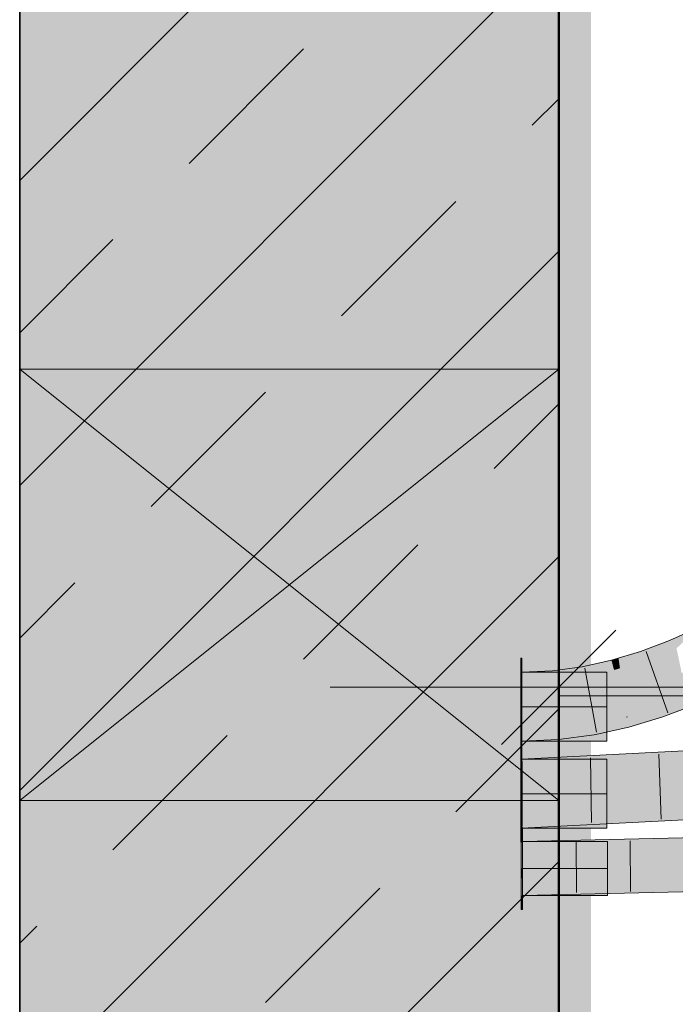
# Model space of a CAD drawing. Extents: x -620 to 300, y 62 to 1107.
# Tile 118 of 256: x -45.58 to -39.49, y 964.91 to 974.04. Entities that reach past the tile are written whole.
import ezdxf
from ezdxf.lldxf.tags import DXFTag

# ---------------------------------------------------------------- set-up
doc = ezdxf.new("R2010")
doc.units = 0
doc.layers.get('0').update_dxf_attribs({"lineweight": 35})
for name, color, linetype, lineweight, true_color in [('30 -34 Innenwände- 1 tragend', 7, 'Continuous', 13, 0xdd0806), ('30 -34 Innenwände- 11 Durchbruch', 4, 'Continuous', 9, 0x00ffff), ('30 -35 Decken- 2.1 Treppen Innen 2D', 7, 'Continuous', 9, 0x599559), ('70 -75 Raumstempel- 1 Raumstempel', 1, 'Continuous', 50, 0xff0000), ('70 -76 Bemaßung- 2 Allgemein', 9, 'Continuous', 5, 0x808080), ('E_Leerrohr 25', 7, 'Continuous', 9, 0xff8000), ('E_Leerrohr 25-Shading', 7, 'Continuous', 9, 0xff8000), ('E_Leerrohr 32', 7, 'Continuous', 9, 0x00b300), ('E_Leerrohr 32-Shading', 7, 'Continuous', 9, 0x00b300), ('iwb_Schraffur_Wand in Bauart BABW', 7, 'Continuous', 13, 0xac59ff), ('iwb_Sichtbeton', 2, 'Continuous', 50, 0xffff00), ('iwb_Sichtbeton-Shading', 2, 'Continuous', 50, 0xffff00)]:
    doc.layers.add(name, color=color, linetype=linetype, lineweight=lineweight, true_color=true_color)
tags = doc.linetypes.add('grob-A06G9FRA8I', pattern=[14, 3, -8, 3]).pattern_tags.tags
tags[8:9] = [DXFTag(74, 4), DXFTag(75, 0), DXFTag(340, '0'), DXFTag(46, 0.0), DXFTag(50, 0.0), DXFTag(44, 0.0), DXFTag(45, 0.0)]
tags[6:7] = [DXFTag(74, 4), DXFTag(75, 0), DXFTag(340, '0'), DXFTag(46, 0.0), DXFTag(50, 0.0), DXFTag(44, 0.0), DXFTag(45, 0.0)]
tags[4:5] = [DXFTag(74, 4), DXFTag(75, 0), DXFTag(340, '0'), DXFTag(46, 0.0), DXFTag(50, 0.0), DXFTag(44, 0.0), DXFTag(45, 0.0)]
tags = doc.linetypes.add('STRICHPUNKT2', pattern=[12.7, 6.35, -3.175, 0, -3.175]).pattern_tags.tags
tags[10:11] = [DXFTag(74, 4), DXFTag(75, 0), DXFTag(340, '0'), DXFTag(46, 0.0), DXFTag(50, 0.0), DXFTag(44, 0.0), DXFTag(45, 0.0)]
tags[8:9] = [DXFTag(74, 4), DXFTag(75, 0), DXFTag(340, '0'), DXFTag(46, 0.0), DXFTag(50, 0.0), DXFTag(44, 0.0), DXFTag(45, 0.0)]
tags[6:7] = [DXFTag(74, 4), DXFTag(75, 0), DXFTag(340, '0'), DXFTag(46, 0.0), DXFTag(50, 0.0), DXFTag(44, 0.0), DXFTag(45, 0.0)]
tags[4:5] = [DXFTag(74, 4), DXFTag(75, 0), DXFTag(340, '0'), DXFTag(46, 0.0), DXFTag(50, 0.0), DXFTag(44, 0.0), DXFTag(45, 0.0)]

# ---------------------------------------------------------------- blocks, each defined once
blk = doc.blocks.new('Shading-A06G9FN58I', base_point=(42.2246, 216.0531))
at = {"layer": 'iwb_Sichtbeton-Shading', "color": 51, "true_color": 0xffff7f}
blk.add_solid([(-40.8754, 988.0531), (-40.2754, 988.0531), (-40.8754, 829.2531), (-40.2754, 829.8531)], dxfattribs=at)
blk = doc.blocks.new('Shading-A06G9FND8I', base_point=(-10.6727, 972.0638))
at = {"layer": 'E_Leerrohr 32-Shading', "color": 83, "true_color": 0x7fbd7f}
for points in [[(-38.3746, 967.2698), (-40.2013, 967.2231), (-38.3744, 967.2339), (-40.5393, 967.1615)], [(-37.7533, 967.3483), (-40.2013, 967.2231), (-37.7525, 967.3403), (-39.1995, 967.2487)], [(-40.5393, 967.1615), (-40.9165, 967.0928), (-38.3744, 967.2339), (-38.3743, 967.2228)], [(-40.9165, 967.1865), (-40.9165, 967.1489), (-40.2013, 967.2231), (-40.5393, 967.1615)], [(-40.9165, 967.1489), (-40.9165, 967.0928), (-40.5393, 967.1615)], [(-40.9165, 966.5465), (-38.3217, 966.7728), (-40.9165, 966.6402)], [(-38.3217, 966.7728), (-40.8638, 966.5511), (-37.6933, 966.7111), (-40.7893, 966.553)], [(-40.8638, 966.5511), (-40.9165, 966.5465), (-40.7893, 966.553)]]:
    blk.add_solid(points, dxfattribs=at)
at = {"layer": 'E_Leerrohr 32-Shading', "color": 83, "true_color": 0x7fd57f}
for points in [[(-40.9165, 966.8665), (-37.7233, 967.0297), (-38.3743, 967.2228), (-37.7408, 967.2161)], [(-40.9165, 966.8665), (-38.3743, 967.2228), (-40.9165, 967.0928)], [(-37.7125, 966.9144), (-37.7233, 967.0297), (-40.9165, 966.8665)], [(-40.9165, 966.8665), (-38.3217, 966.7728), (-37.7125, 966.9144), (-37.7021, 966.8044)], [(-40.9165, 966.8665), (-40.9165, 966.6402), (-38.3217, 966.7728)]]:
    blk.add_solid(points, dxfattribs=at)
blk = doc.blocks.new('Shading-A06G9FNF8I', base_point=(-24.9746, 972.4775))
at = {"layer": 'E_Leerrohr 32-Shading', "color": 83, "true_color": 0x7fbd7f}
for points in [[(-39.2838, 968.4054), (-39.5495, 968.2861), (-39.4832, 968.2132), (-39.5137, 968.1995)], [(-39.5495, 968.2861), (-39.8168, 968.1849), (-39.5137, 968.1995), (-39.7878, 968.0996)], [(-39.7878, 968.0996), (-39.8168, 968.1849), (-40.009, 968.039), (-40.0213, 968.123)], [(-39.7878, 968.0996), (-39.7866, 968.0961), (-39.5137, 968.1995)], [(-40.0862, 968.1035), (-40.3585, 968.0433), (-40.0635, 968.0167), (-40.3443, 967.9633)], [(-40.0081, 968.0326), (-40.0213, 968.123), (-40.0635, 968.0167), (-40.0862, 968.1035)], [(-39.7866, 968.0961), (-39.7878, 968.0996), (-40.0076, 968.0294), (-40.009, 968.039)], [(-40.6347, 968.0059), (-40.9165, 967.993), (-40.6286, 967.9383), (-40.9165, 967.9435)], [(-40.3585, 968.0433), (-40.6347, 968.0059), (-40.3443, 967.9633), (-40.6286, 967.9383)], [(-40.0635, 968.0167), (-40.3443, 967.9633), (-40.0625, 968.0128), (-40.3429, 967.9554)], [(-40.3429, 967.9554), (-40.3421, 967.951), (-40.0625, 968.0128)], [(-40.0076, 968.0294), (-40.0081, 968.0326), (-40.0625, 968.0128), (-40.0635, 968.0167)], [(-40.6286, 967.9383), (-40.9165, 967.9435), (-40.6276, 967.9264), (-40.9165, 967.9278)], [(-40.9165, 967.9278), (-40.9165, 967.8994), (-40.6276, 967.9264), (-40.6263, 967.9126)], [(-40.3443, 967.9633), (-40.6286, 967.9383), (-40.3429, 967.9554), (-40.6276, 967.9264)], [(-40.3429, 967.9554), (-40.6276, 967.9264), (-40.3425, 967.9509), (-40.6268, 967.9175)], [(-40.6268, 967.9175), (-40.6263, 967.9126), (-40.3425, 967.9509)], [(-40.3429, 967.9554), (-40.3425, 967.9509), (-40.3421, 967.951)], [(-39.3791, 967.7668), (-39.6409, 967.6677), (-39.305, 967.6946), (-39.6107, 967.579)], [(-39.6409, 967.6677), (-39.9334, 967.5793), (-39.9245, 967.4842), (-39.9474, 967.5719)], [(-39.6409, 967.6677), (-39.9245, 967.4842), (-39.6107, 967.579)], [(-39.9481, 967.5749), (-40.263, 967.5054), (-39.9474, 967.5719), (-40.254, 967.4545)], [(-40.254, 967.4545), (-40.2467, 967.4131), (-39.9474, 967.5719), (-39.9245, 967.4842)], [(-39.9334, 967.5793), (-39.9481, 967.5749), (-39.9474, 967.5719)], [(-40.5859, 967.4619), (-40.9165, 967.4468), (-40.5785, 967.3793), (-40.9165, 967.3531)], [(-40.263, 967.5054), (-40.5859, 967.4619), (-40.254, 967.4545), (-40.5785, 967.3793)], [(-40.5785, 967.3793), (-40.5775, 967.3685), (-40.254, 967.4545), (-40.2467, 967.4131)], [(-40.9165, 967.3531), (-40.5775, 967.3685), (-40.5785, 967.3793)]]:
    blk.add_solid(points, dxfattribs=at)
at = {"layer": 'E_Leerrohr 32-Shading', "color": 83, "true_color": 0x7fd57f}
for points in [[(-39.5055, 968.1768), (-39.5137, 968.1995), (-39.7866, 968.0961)], [(-39.7588, 968.0145), (-39.438, 967.9913), (-39.7866, 968.0961), (-39.5055, 968.1768)], [(-39.4832, 968.2132), (-39.5137, 968.1995), (-39.4447, 968.0325)], [(-39.4447, 968.0325), (-39.5137, 968.1995), (-39.4372, 967.9913), (-39.438, 967.9913)], [(-39.7866, 968.0961), (-40.0076, 968.0294), (-39.7588, 968.0145)], [(-40.0625, 968.0128), (-40.3421, 967.951), (-40.0392, 967.9235), (-40.3367, 967.9205)], [(-40.0076, 968.0294), (-40.0625, 968.0128), (-39.7138, 967.882), (-40.0053, 967.7938)], [(-40.0076, 968.0294), (-39.7138, 967.882), (-39.7588, 968.0145)], [(-39.4364, 967.9869), (-39.438, 967.9913), (-39.7138, 967.882), (-39.7588, 968.0145)], [(-40.9165, 967.8994), (-40.9165, 967.673), (-40.6263, 967.9126), (-40.6061, 967.6872)], [(-40.3421, 967.951), (-40.6263, 967.9126), (-40.3367, 967.9205)], [(-40.6263, 967.9126), (-40.6061, 967.6872), (-40.3367, 967.9205), (-40.3026, 967.7281)], [(-40.3367, 967.9205), (-40.3026, 967.7281), (-40.0392, 967.9235), (-40.0053, 967.7938)], [(-39.3791, 967.7668), (-39.4269, 967.9886), (-39.7138, 967.882), (-39.4364, 967.9869)], [(-39.7138, 967.882), (-40.0053, 967.7938), (-40.0027, 967.7837)], [(-39.6643, 967.7366), (-39.7138, 967.882), (-39.9832, 967.7092), (-40.0027, 967.7837)], [(-39.3791, 967.7668), (-39.7138, 967.882), (-39.6643, 967.7366)], [(-40.3026, 967.7281), (-40.6061, 967.6872), (-40.2957, 967.6894), (-40.6052, 967.6772)], [(-40.0027, 967.7837), (-40.0053, 967.7938), (-40.2969, 967.696), (-40.3026, 967.7281)], [(-39.9832, 967.7092), (-40.0027, 967.7837), (-40.2957, 967.6894), (-40.2969, 967.696)], [(-39.6643, 967.7366), (-39.9832, 967.7092), (-39.9334, 967.5793), (-39.9502, 967.5826)], [(-39.6643, 967.7366), (-39.9334, 967.5793), (-39.6409, 967.6677)], [(-39.6643, 967.7366), (-39.6409, 967.6677), (-39.3791, 967.7668)], [(-40.6061, 967.6872), (-40.9165, 967.673), (-40.6052, 967.6772)], [(-40.6052, 967.6772), (-40.9165, 967.673), (-40.6039, 967.663)], [(-40.9165, 967.673), (-40.9165, 967.4468), (-40.6039, 967.663), (-40.5859, 967.4619)], [(-40.2957, 967.6894), (-40.6052, 967.6772), (-40.2857, 967.6331), (-40.6039, 967.663)], [(-40.6039, 967.663), (-40.5859, 967.4619), (-40.2857, 967.6331), (-40.263, 967.5054)], [(-39.9832, 967.7092), (-40.2957, 967.6894), (-39.9502, 967.5826), (-40.2857, 967.6331)], [(-40.2857, 967.6331), (-40.263, 967.5054), (-39.9502, 967.5826), (-39.9481, 967.5749)], [(-39.9502, 967.5826), (-39.9481, 967.5749), (-39.9334, 967.5793)]]:
    blk.add_solid(points, dxfattribs=at)
blk = doc.blocks.new('Shading-A06G9FOF8I', base_point=(-11.5446, 967.441))
at = {"layer": 'E_Leerrohr 25-Shading', "color": 43, "true_color": 0xd7ab7f}
for points in [[(-37.6421, 966.4633), (-37.6436, 966.4979), (-40.9111, 966.4197), (-40.9111, 966.423)], [(-37.6421, 966.4633), (-40.9111, 966.4197), (-38.0304, 966.4528)], [(-37.6419, 966.4572), (-40.9111, 966.4197), (-37.6411, 966.4384), (-40.9111, 966.4009)], [(-37.6411, 966.4384), (-40.9111, 966.4009), (-37.6406, 966.4248), (-40.9111, 966.3738)], [(-40.9111, 966.3738), (-40.9111, 966.3497), (-37.6406, 966.4248)], [(-37.6262, 966.0715), (-40.9111, 965.9962), (-37.6254, 966.0516), (-40.9111, 965.923)], [(-40.9111, 965.923), (-37.6232, 965.9984), (-37.6254, 966.0516)]]:
    blk.add_solid(points, dxfattribs=at)
at = {"layer": 'E_Leerrohr 25-Shading', "color": 31, "true_color": 0xfabd7f}
for points in [[(-40.9111, 966.3497), (-40.9111, 966.173), (-37.6406, 966.4248), (-37.6334, 966.2482)], [(-37.6334, 966.2482), (-40.9111, 966.173), (-39.1971, 966.1845)], [(-37.6312, 966.195), (-40.9111, 966.173), (-37.6282, 966.1198)], [(-40.9111, 966.173), (-40.9111, 965.9962), (-37.6282, 966.1198), (-37.6262, 966.0715)]]:
    blk.add_solid(points, dxfattribs=at)
blk = doc.blocks.new('Shading-A06G9FOH8I', base_point=(-40.1285, 967.3531))
at = {"layer": 'E_Leerrohr 25-Shading', "color": 253, "true_color": 0xababab}
for points in [[(-40.9165, 967.9913), (-40.9165, 968.123), (-40.9285, 967.9913), (-40.9285, 968.123)], [(-40.9165, 967.2231), (-40.9165, 967.3549), (-40.9285, 967.2231), (-40.9285, 967.3549)]]:
    blk.add_solid(points, dxfattribs=at)
at = {"layer": 'E_Leerrohr 25-Shading', "color": 253, "true_color": 0xb6b6b6}
for points in [[(-40.1285, 967.673), (-40.1285, 967.993), (-40.9165, 967.673), (-40.9165, 967.993)], [(-40.1285, 967.3531), (-40.1285, 967.673), (-40.9165, 967.3531), (-40.9165, 967.673)]]:
    blk.add_solid(points, dxfattribs=at)
at = {"layer": 'E_Leerrohr 25-Shading', "color": 9, "true_color": 0xbdbdbd}
for points in [[(-40.9165, 967.673), (-40.9165, 967.9913), (-40.9285, 967.673), (-40.9285, 967.9913)], [(-40.9165, 967.5811), (-40.9165, 967.673), (-40.9285, 967.5811), (-40.9285, 967.673)], [(-40.9285, 967.3549), (-40.9165, 967.3549), (-40.9285, 967.5811), (-40.9165, 967.5811)]]:
    blk.add_solid(points, dxfattribs=at)
blk = doc.blocks.new('Shading-A06G9FOP8I', base_point=(-40.9165, 967.2698))
at = {"layer": 'E_Leerrohr 25-Shading', "color": 253, "true_color": 0xababab}
for points in [[(-40.9165, 967.2698), (-40.9165, 967.3165), (-40.9285, 967.2698), (-40.9285, 967.3165)], [(-40.9285, 967.1847), (-40.9165, 967.1847), (-40.9285, 967.2698), (-40.9165, 967.2698)], [(-40.9165, 966.4165), (-40.9165, 966.5483), (-40.9285, 966.4165), (-40.9285, 966.5483)]]:
    blk.add_solid(points, dxfattribs=at)
at = {"layer": 'E_Leerrohr 25-Shading', "color": 9, "true_color": 0xbdbdbd}
for points in [[(-40.9165, 967.0234), (-40.9165, 967.1847), (-40.9285, 967.0231), (-40.9285, 967.1847)], [(-40.9285, 966.8665), (-40.9165, 966.8665), (-40.9285, 967.0231), (-40.9165, 967.0234)], [(-40.9165, 966.7745), (-40.9165, 966.8665), (-40.9285, 966.7745), (-40.9285, 966.8665)], [(-40.9285, 966.5483), (-40.9165, 966.5483), (-40.9285, 966.7745), (-40.9165, 966.7745)]]:
    blk.add_solid(points, dxfattribs=at)
at = {"layer": 'E_Leerrohr 25-Shading', "color": 253, "true_color": 0xb6b6b6}
for points in [[(-40.1285, 966.8665), (-40.1285, 967.1865), (-40.9165, 966.8665), (-40.9165, 967.1865)], [(-40.1285, 966.5465), (-40.1285, 966.8665), (-40.9165, 966.5465), (-40.9165, 966.8665)]]:
    blk.add_solid(points, dxfattribs=at)
blk = doc.blocks.new('Shading-A06G9FOZ8I', base_point=(-40.9111, 966.5511))
at = {"layer": 'E_Leerrohr 25-Shading', "color": 253, "true_color": 0xababab}
for points in [[(-40.9111, 966.5511), (-40.9111, 966.553), (-40.9231, 966.5511), (-40.9231, 966.553)], [(-40.9111, 966.5499), (-40.9111, 966.5511), (-40.9231, 966.5496), (-40.9231, 966.5511)], [(-40.9111, 966.4858), (-40.9111, 966.5499), (-40.9231, 966.4857), (-40.9231, 966.5496)], [(-40.9231, 966.4857), (-40.9231, 966.4847), (-40.9111, 966.4858), (-40.9111, 966.4847)], [(-40.9231, 966.4847), (-40.9231, 966.4417), (-40.9111, 966.4847), (-40.9111, 966.4417)], [(-40.9111, 965.793), (-40.9111, 965.9043), (-40.9231, 965.793), (-40.9231, 965.9043)]]:
    blk.add_solid(points, dxfattribs=at)
at = {"layer": 'E_Leerrohr 25-Shading', "color": 9, "true_color": 0xbdbdbd}
for points in [[(-40.9111, 966.173), (-40.9111, 966.4417), (-40.9231, 966.173), (-40.9231, 966.4417)], [(-40.9111, 966.0811), (-40.9111, 966.173), (-40.9231, 966.0811), (-40.9231, 966.173)], [(-40.9231, 966.0811), (-40.9231, 965.9193), (-40.9111, 966.0811), (-40.9111, 965.9202)], [(-40.9231, 965.9193), (-40.9231, 965.9043), (-40.9111, 965.9202), (-40.9111, 965.9043)]]:
    blk.add_solid(points, dxfattribs=at)
at = {"layer": 'E_Leerrohr 25-Shading', "color": 253, "true_color": 0xb6b6b6}
for points in [[(-40.1231, 966.4184), (-40.1231, 966.423), (-40.9111, 966.4184), (-40.9111, 966.423)], [(-40.9111, 966.173), (-40.1231, 966.173), (-40.9111, 966.4184), (-40.1231, 966.4184)], [(-40.1231, 965.923), (-40.1231, 966.173), (-40.9111, 965.923), (-40.9111, 966.173)]]:
    blk.add_solid(points, dxfattribs=at)
blk = doc.blocks.new('Referenz-A06G9FRB8I')
at = {"layer": '30 -34 Innenwände- 1 tragend', "color": 0, "linetype": 'Continuous', "ltscale": 0.13}
for p, q in [((-45.5754, 994.5531), (-45.5754, 829.5531)), ((-40.5754, 994.5531), (-40.5754, 829.5531))]:
    blk.add_line(p, q, dxfattribs=at)
at = {"layer": '30 -34 Innenwände- 1 tragend', "color": 0, "lineweight": 35}
for p, q in [((-45.5754, 994.5531), (-45.5754, 829.5531)), ((-40.5754, 994.5531), (-40.5754, 829.5531))]:
    blk.add_line(p, q, dxfattribs=at)
at = {"layer": '30 -34 Innenwände- 1 tragend', "color": 0, "lineweight": 9}
for p, q in [((-45.5754, 972.552), (-40.5754, 977.552)), ((-45.5754, 972.552), (-40.5754, 977.552)), ((-45.5754, 969.7236), (-40.5754, 974.7236)), ((-45.5754, 969.7236), (-40.5754, 974.7236)), ((-44.0035, 972.7096), (-42.9429, 973.7703)), ((-44.0035, 972.7096), (-42.9429, 973.7703)), ((-40.8216, 973.0632), (-40.5754, 973.3093)), ((-40.8216, 973.0632), (-40.5754, 973.3093)), ((-42.5893, 971.2954), (-41.5287, 972.3561)), ((-42.5893, 971.2954), (-41.5287, 972.3561)), ((-45.5754, 971.1377), (-44.7106, 972.0025)), ((-45.5754, 971.1377), (-44.7106, 972.0025)), ((-45.5754, 966.8951), (-40.5754, 971.8951)), ((-45.5754, 966.8951), (-40.5754, 971.8951)), ((-44.3571, 969.5277), (-43.2964, 970.5883)), ((-44.3571, 969.5277), (-43.2964, 970.5883)), ((-41.1751, 969.8812), (-40.5754, 970.4809)), ((-41.1751, 969.8812), (-40.5754, 970.4809)), ((-42.9429, 968.1134), (-41.8822, 969.1741)), ((-42.9429, 968.1134), (-41.8822, 969.1741)), ((-45.5754, 964.0667), (-40.5754, 969.0667)), ((-45.5754, 964.0667), (-40.5754, 969.0667)), ((-45.5754, 968.3093), (-45.0642, 968.8206)), ((-45.5754, 968.3093), (-45.0642, 968.8206)), ((-41.5287, 966.6992), (-40.5754, 967.6524)), ((-41.5287, 966.6992), (-40.5754, 967.6524)), ((-44.7106, 966.3457), (-43.65, 967.4063)), ((-44.7106, 966.3457), (-43.65, 967.4063)), ((-45.5754, 961.2383), (-40.5754, 966.2383)), ((-45.5754, 961.2383), (-40.5754, 966.2383)), ((-43.2964, 964.9315), (-42.2358, 965.9921)), ((-43.2964, 964.9315), (-42.2358, 965.9921)), ((-45.5754, 965.4809), (-45.4177, 965.6386)), ((-45.5754, 965.4809), (-45.4177, 965.6386))]:
    blk.add_line(p, q, dxfattribs=at)
at = {"layer": '30 -34 Innenwände- 11 Durchbruch', "color": 0, "linetype": 'Continuous', "ltscale": 0.13}
for p, q in [((-45.5754, 970.8031), (-40.5754, 970.8031)), ((-40.5754, 970.8031), (-45.5754, 966.8031)), ((-40.5754, 966.8031), (-45.5754, 970.8031)), ((-45.5754, 966.8031), (-45.5754, 970.8031)), ((-45.5754, 970.8031), (-40.5754, 966.8031)), ((-40.5754, 970.8031), (-45.5754, 966.8031)), ((-40.5754, 966.8031), (-40.5754, 970.8031)), ((-40.5754, 967.7739), (-20.7152, 967.7739)), ((-45.5754, 966.8031), (-40.5754, 966.8031))]:
    blk.add_line(p, q, dxfattribs=at)
at = {"layer": '30 -34 Innenwände- 11 Durchbruch', "color": 0, "lineweight": 0}
for points in [[(-43.0754, 968.8031), (-45.5754, 970.8031), (-43.0754, 970.8031)], [(-43.0754, 968.8031), (-43.0754, 970.8031), (-40.5754, 970.8031)], [(-43.0754, 966.8031), (-45.5754, 966.8031), (-43.0754, 968.8031)], [(-43.0754, 966.8031), (-43.0754, 968.8031), (-40.5754, 966.8031)]]:
    blk.add_solid(points, dxfattribs=at)
at = {"layer": '30 -35 Decken- 2.1 Treppen Innen 2D', "color": 0, "linetype": 'grob-A06G9FRA8I', "ltscale": 0.13}
blk.add_line((-40.5754, 980.6531), (-40.5754, 953.0531), dxfattribs=at)
at = {"layer": '30 -35 Decken- 2.1 Treppen Innen 2D', "color": 0, "linetype": 'Continuous', "ltscale": 0.13}
blk.add_line((-40.5754, 980.6531), (-40.5754, 950.2531), dxfattribs=at)
at = {"layer": '70 -75 Raumstempel- 1 Raumstempel', "color": 0, "linetype": 'Continuous', "ltscale": 0.5}
blk.add_line((-40.5754, 829.5531), (-40.5754, 988.0531), dxfattribs=at)
at = {"layer": '70 -76 Bemaßung- 2 Allgemein', "color": 0, "linetype": 'Continuous', "ltscale": 0.13}
for p, q in [((-40.5754, 970.3531), (-40.5754, 966.8531)), ((-41.6358, 967.8531), (-42.6962, 967.8531)), ((-39.5754, 967.8531), (-41.6358, 967.8531)), ((-38.1754, 967.8531), (-40.5754, 967.8531))]:
    blk.add_line(p, q, dxfattribs=at)
at = {"layer": '70 -76 Bemaßung- 2 Allgemein', "color": 0, "linetype": 'Continuous', "lineweight": 20, "ltscale": 0.2}
blk.add_line((-40.0449, 968.3837), (-41.106, 967.3225), dxfattribs=at)
blk = doc.blocks.new('Referenz-A06G9FRD8I')
at = {"layer": 'iwb_Schraffur_Wand in Bauart BABW', "linetype": 'Continuous', "ltscale": 0.13}
blk.add_hatch(color=256, dxfattribs=at).paths.add_polyline_path([(-45.5734, 824.5531), (-45.5734, 988.0531), (-44.0754, 988.0531), (-44.0754, 999.1531), (-42.0754, 999.1531), (-42.0754, 988.0854), (-40.5734, 988.0854), (-40.5734, 829.5531), (-35.5734, 829.5531), (-35.5734, 824.5531)])
at = {"layer": 'iwb_Sichtbeton', "linetype": 'Continuous', "ltscale": 0.5}
blk.add_solid([(-40.8754, 988.0531), (-40.2754, 988.0531), (-40.8754, 829.2531), (-40.2754, 829.8531)], dxfattribs=at)
blk = doc.blocks.new('Enddeckel-A06G9FSV8I')
at = {"color": 0, "linetype": 'ByBlock', "lineweight": -2, "ltscale": 0.13}
for p, q in [((-40.9165, 968.1231), (-40.9285, 968.1231)), ((-40.9285, 967.8595), (-40.9285, 968.1231)), ((-40.9165, 967.8595), (-40.9165, 968.1231)), ((-40.1285, 967.9931), (-40.9165, 967.9931)), ((-40.9165, 967.8056), (-40.9165, 967.9931)), ((-40.1285, 967.8056), (-40.1285, 967.9931)), ((-40.9285, 967.4867), (-40.9285, 967.8595)), ((-40.9165, 967.4867), (-40.9165, 967.8595)), ((-40.9165, 967.5405), (-40.9165, 967.8056)), ((-40.1285, 967.5405), (-40.1285, 967.8056)), ((-40.9165, 967.3531), (-40.9165, 967.5405)), ((-40.1285, 967.3531), (-40.1285, 967.5405)), ((-40.9285, 967.2231), (-40.9285, 967.4867)), ((-40.9165, 967.2231), (-40.9165, 967.4867)), ((-40.9165, 967.3531), (-40.1285, 967.3531)), ((-40.9285, 967.2231), (-40.9165, 967.2231))]:
    blk.add_line(p, q, dxfattribs=at)
at = {"color": 0, "linetype": 'STRICHPUNKT2', "lineweight": 5, "ltscale": 0.13}
blk.add_line((-40.9165, 967.6731), (-40.1285, 967.6731), dxfattribs=at)
blk = doc.blocks.new('Flexrohr-A06G9FSX8I')
at = {"color": 0, "linetype": 'ByBlock', "lineweight": -2, "ltscale": 0.13}
for p, q in [((-39.5495, 968.2861), (-39.2838, 968.4054)), ((-39.8168, 968.1849), (-39.5495, 968.2861)), ((-40.0862, 968.1034), (-39.8168, 968.1849)), ((-39.5632, 967.6174), (-39.7633, 968.1847)), ((-40.3585, 968.0433), (-40.0862, 968.1034)), ((-40.9165, 967.9931), (-40.6347, 968.0059)), ((-40.9165, 967.3531), (-40.9165, 967.9931)), ((-40.6347, 968.0059), (-40.3585, 968.0433)), ((-40.2258, 967.4373), (-40.3345, 968.029)), ((-39.6107, 967.579), (-39.305, 967.6946)), ((-39.9245, 967.4842), (-39.6107, 967.579)), ((-40.2467, 967.4131), (-39.9245, 967.4842)), ((-40.9165, 967.3531), (-40.5775, 967.3685)), ((-40.5775, 967.3685), (-40.2467, 967.4131))]:
    blk.add_line(p, q, dxfattribs=at)
blk = doc.blocks.new('Enddeckel-A06G9FT18I')
at = {"color": 0, "linetype": 'ByBlock', "lineweight": -2, "ltscale": 0.13}
for p, q in [((-40.9165, 967.3165), (-40.9285, 967.3165)), ((-40.9285, 967.0529), (-40.9285, 967.3165)), ((-40.9165, 967.0529), (-40.9165, 967.3165)), ((-40.1285, 967.1865), (-40.9165, 967.1865)), ((-40.9165, 966.999), (-40.9165, 967.1865)), ((-40.1285, 966.999), (-40.1285, 967.1865)), ((-40.9285, 966.6801), (-40.9285, 967.0529)), ((-40.9165, 966.6801), (-40.9165, 967.0529)), ((-40.9165, 966.7339), (-40.9165, 966.999)), ((-40.1285, 966.7339), (-40.1285, 966.999)), ((-40.9165, 966.5465), (-40.9165, 966.7339)), ((-40.1285, 966.5465), (-40.1285, 966.7339)), ((-40.9285, 966.4165), (-40.9285, 966.6801)), ((-40.9165, 966.4165), (-40.9165, 966.6801)), ((-40.9165, 966.5465), (-40.1285, 966.5465)), ((-40.9285, 966.4165), (-40.9165, 966.4165))]:
    blk.add_line(p, q, dxfattribs=at)
at = {"color": 0, "linetype": 'STRICHPUNKT2', "lineweight": 5, "ltscale": 0.13}
blk.add_line((-40.9165, 966.8665), (-40.1285, 966.8665), dxfattribs=at)
blk = doc.blocks.new('Enddeckel-A06G9FT78I')
at = {"color": 0, "linetype": 'ByBlock', "lineweight": -2, "ltscale": 0.13}
for p, q in [((-40.9111, 966.553), (-40.9231, 966.553)), ((-40.9231, 966.3304), (-40.9231, 966.553)), ((-40.9111, 966.3304), (-40.9111, 966.553)), ((-40.1231, 966.423), (-40.9111, 966.423)), ((-40.9111, 966.2765), (-40.9111, 966.423)), ((-40.1231, 966.2765), (-40.1231, 966.423)), ((-40.9231, 966.0156), (-40.9231, 966.3304)), ((-40.9111, 966.0156), (-40.9111, 966.3304)), ((-40.9111, 966.0694), (-40.9111, 966.2765)), ((-40.1231, 966.0694), (-40.1231, 966.2765)), ((-40.9231, 965.793), (-40.9231, 966.0156)), ((-40.9111, 965.923), (-40.9111, 966.0694)), ((-40.9111, 965.793), (-40.9111, 966.0156)), ((-40.1231, 965.923), (-40.1231, 966.0694)), ((-40.9111, 965.923), (-40.1231, 965.923)), ((-40.9231, 965.793), (-40.9111, 965.793))]:
    blk.add_line(p, q, dxfattribs=at)
at = {"color": 0, "linetype": 'STRICHPUNKT2', "lineweight": 5, "ltscale": 0.13}
blk.add_line((-40.9111, 966.173), (-40.1231, 966.173), dxfattribs=at)
blk = doc.blocks.new('Flexrohr-A06G9FTB8I')
at = {"color": 0, "linetype": 'ByBlock', "lineweight": -2, "ltscale": 0.13}
for p, q in [((-40.9111, 966.423), (-37.6436, 966.498)), ((-40.9111, 965.923), (-40.9111, 966.423)), ((-40.4098, 965.9494), (-40.4127, 966.4194)), ((-39.9085, 965.9609), (-39.9143, 966.4309)), ((-40.9111, 965.923), (-37.6232, 965.9984))]:
    blk.add_line(p, q, dxfattribs=at)
blk = doc.blocks.new('Flexrohr-A06G9FTH8I')
at = {"color": 0, "linetype": 'ByBlock', "lineweight": -2, "ltscale": 0.13}
for p, q in [((-37.7533, 967.3483), (-40.9165, 967.1865)), ((-40.9165, 967.1865), (-40.9165, 966.5465)), ((-40.2816, 967.2), (-40.2703, 966.5985)), ((-39.6481, 967.2325), (-39.6255, 966.6313)), ((-40.9151, 967.1674), (-40.9151, 966.5658)), ((-37.6933, 966.7111), (-40.9165, 966.5465))]:
    blk.add_line(p, q, dxfattribs=at)

msp = doc.modelspace()

# ---------------------------------------------------------------- block references
at = {"color": 8, "lineweight": 25, "ltscale": 0.25, "true_color": 0x808080}
for name in ['Referenz-A06G9FRB8I', 'Referenz-A06G9FRD8I']:
    msp.add_blockref(name, (0, 0), dxfattribs=at)
msp.add_blockref('Shading-A06G9FN58I', (42.2246, 216.0531))
at = {"layer": 'E_Leerrohr 25', "color": 150, "ltscale": 0.13, "true_color": 0x0099ff}
for name in ['Enddeckel-A06G9FSV8I', 'Enddeckel-A06G9FT18I']:
    msp.add_blockref(name, (0, 0), dxfattribs=at)
at = {"layer": 'E_Leerrohr 25'}
for name, p in [('Shading-A06G9FOH8I', (-40.1285, 967.3531)), ('Shading-A06G9FOF8I', (-11.5446, 967.441)), ('Shading-A06G9FOP8I', (-40.9165, 967.2698)), ('Shading-A06G9FOZ8I', (-40.9111, 966.5511))]:
    msp.add_blockref(name, p, dxfattribs=at)
at = {"layer": 'E_Leerrohr 25', "ltscale": 0.13}
for name in ['Flexrohr-A06G9FTB8I', 'Enddeckel-A06G9FT78I']:
    msp.add_blockref(name, (0, 0), dxfattribs=at)
at = {"layer": 'E_Leerrohr 32'}
for name, p in [('Shading-A06G9FND8I', (-10.6727, 972.0638)), ('Shading-A06G9FNF8I', (-24.9746, 972.4775))]:
    msp.add_blockref(name, p, dxfattribs=at)
at = {"layer": 'E_Leerrohr 32', "ltscale": 0.13}
for name in ['Flexrohr-A06G9FTH8I', 'Flexrohr-A06G9FSX8I']:
    msp.add_blockref(name, (0, 0), dxfattribs=at)

doc.saveas('drawing.dxf')
